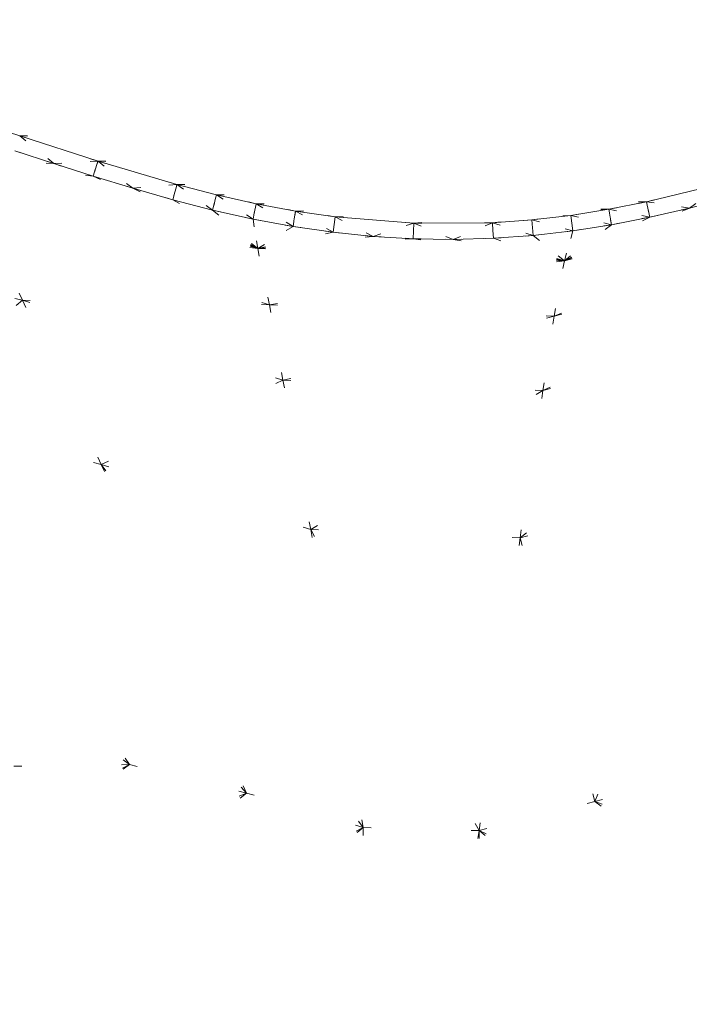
# Model space of a CAD drawing. Header units: millimetres. Extents: x 1700 to 4670, y 990 to 3874.
# Tile 70 of 110: x 3218 to 3226, y 1838 to 1850. Entities that reach past the tile are written whole.
import ezdxf

# ---------------------------------------------------------------- set-up
doc = ezdxf.new("R2010")
doc.units = ezdxf.units.MM
doc.linetypes.add('Wipeout_Contour', pattern=[1000, 0, -1000])
doc.layers.add('Nowe_320-W Umeblowanie', color=252, linetype='Continuous')
doc.layers.add('Nowe_320-W Umeblowanie_Nr_pióra__2', color=252, linetype='Continuous', lineweight=13)

msp = doc.modelspace()

# ---------------------------------------------------------------- linework, layer by layer
at = {"layer": 'Nowe_320-W Umeblowanie', "color": 252, "linetype": 'Wipeout_Contour', "lineweight": 0, "ltscale": 46156.94489}
msp.add_line((3215.871, 1849.247), (3245.409, 1858.407), dxfattribs=at)
at = {"layer": 'Nowe_320-W Umeblowanie', "color": 252, "linetype": 'Wipeout_Contour', "lineweight": 0, "ltscale": 46282.620527}
for p, q in [((3245.409, 1858.407), (3215.871, 1849.247)), ((3215.871, 1849.247), (3230.829, 1849.176))]:
    msp.add_line(p, q, dxfattribs=at)
at = {"layer": 'Nowe_320-W Umeblowanie', "color": 252, "linetype": 'Wipeout_Contour', "lineweight": 0, "ltscale": 46113.398592}
for p, q in [((3229.794, 1848.896), (3215.871, 1849.247)), ((3216.877, 1848.944), (3229.794, 1848.896))]:
    msp.add_line(p, q, dxfattribs=at)
at = {"layer": 'Nowe_320-W Umeblowanie', "color": 252, "linetype": 'Wipeout_Contour', "lineweight": 0, "ltscale": 46219.164766}
for p, q in [((3215.871, 1849.247), (3229.794, 1848.896)), ((3230.829, 1849.176), (3215.871, 1849.247))]:
    msp.add_line(p, q, dxfattribs=at)
at = {"layer": 'Nowe_320-W Umeblowanie', "color": 252, "linetype": 'Wipeout_Contour', "lineweight": 0, "ltscale": 46126.862375}
for p, q in [((3228.777, 1848.604), (3216.877, 1848.944)), ((3217.876, 1848.62), (3228.777, 1848.604))]:
    msp.add_line(p, q, dxfattribs=at)
at = {"layer": 'Nowe_320-W Umeblowanie', "color": 252, "linetype": 'Wipeout_Contour', "lineweight": 0, "ltscale": 46216.470586}
for p, q in [((3229.794, 1848.896), (3216.877, 1848.944)), ((3216.877, 1848.944), (3228.777, 1848.604))]:
    msp.add_line(p, q, dxfattribs=at)
at = {"layer": 'Nowe_320-W Umeblowanie', "color": 252, "linetype": 'Wipeout_Contour', "lineweight": 0, "ltscale": 46140.348592}
for p, q in [((3227.763, 1848.304), (3217.876, 1848.62)), ((3217.876, 1848.62), (3218.866, 1848.3)), ((3218.866, 1848.3), (3227.763, 1848.304))]:
    msp.add_line(p, q, dxfattribs=at)
at = {"layer": 'Nowe_320-W Umeblowanie', "color": 252, "linetype": 'Wipeout_Contour', "lineweight": 0, "ltscale": 46214.137812}
for p, q in [((3228.777, 1848.604), (3217.876, 1848.62)), ((3217.876, 1848.62), (3227.763, 1848.304))]:
    msp.add_line(p, q, dxfattribs=at)
at = {"layer": 'Nowe_320-W Umeblowanie', "color": 252, "linetype": 'Wipeout_Contour', "lineweight": 0, "ltscale": 61408.606958}
for p, q in [((3218.309, 1848.27), (3217.876, 1848.62)), ((3217.814, 1848.432), (3218.309, 1848.27))]:
    msp.add_line(p, q, dxfattribs=at)
at = {"layer": 'Nowe_320-W Umeblowanie', "color": 252, "linetype": 'Wipeout_Contour', "lineweight": 0, "ltscale": 46066.907114}
for p, q in [((3217.877, 1848.62), (3218.309, 1848.27)), ((3218.865, 1848.3), (3217.877, 1848.62)), ((3218.309, 1848.27), (3218.865, 1848.3))]:
    msp.add_line(p, q, dxfattribs=at)
at = {"layer": 'Nowe_320-W Umeblowanie', "color": 252, "linetype": 'Wipeout_Contour', "lineweight": 0, "ltscale": 46052.246472}
for p, q in [((3218.309, 1848.27), (3217.814, 1848.432)), ((3216.993, 1848.365), (3218.309, 1848.27))]:
    msp.add_line(p, q, dxfattribs=at)
at = {"layer": 'Nowe_320-W Umeblowanie', "color": 252, "linetype": 'Wipeout_Contour', "lineweight": 0, "ltscale": 46081.871936}
for p, q in [((3220.884, 1847.197), (3216.993, 1848.365)), ((3217.43, 1847.592), (3220.884, 1847.197))]:
    msp.add_line(p, q, dxfattribs=at)
at = {"layer": 'Nowe_320-W Umeblowanie', "color": 252, "linetype": 'Wipeout_Contour', "lineweight": 0, "ltscale": 46061.855607}
for p, q in [((3218.309, 1848.27), (3216.993, 1848.365)), ((3216.993, 1848.365), (3218.806, 1848.111)), ((3218.806, 1848.111), (3218.309, 1848.27))]:
    msp.add_line(p, q, dxfattribs=at)
at = {"layer": 'Nowe_320-W Umeblowanie', "color": 252, "linetype": 'Wipeout_Contour', "lineweight": 0, "ltscale": 46088.69169}
for p, q in [((3218.806, 1848.111), (3216.993, 1848.365)), ((3216.993, 1848.365), (3220.884, 1847.197)), ((3220.884, 1847.197), (3218.806, 1848.111))]:
    msp.add_line(p, q, dxfattribs=at)
at = {"layer": 'Nowe_320-W Umeblowanie', "color": 252, "linetype": 'Wipeout_Contour', "lineweight": 0, "ltscale": 61436.247963}
for p, q in [((3218.865, 1848.3), (3218.309, 1848.27)), ((3218.853, 1848.259), (3218.865, 1848.3)), ((3218.309, 1848.27), (3218.806, 1848.111)), ((3218.806, 1848.111), (3218.853, 1848.259))]:
    msp.add_line(p, q, dxfattribs=at)
at = {"layer": 'Nowe_320-W Umeblowanie', "color": 252, "linetype": 'Wipeout_Contour', "lineweight": 0, "ltscale": 61447.427682}
for p, q in [((3218.866, 1848.3), (3218.853, 1848.259)), ((3219.307, 1847.958), (3218.866, 1848.3)), ((3218.853, 1848.259), (3218.806, 1848.111)), ((3218.806, 1848.111), (3219.307, 1847.958))]:
    msp.add_line(p, q, dxfattribs=at)
at = {"layer": 'Nowe_320-W Umeblowanie', "color": 252, "linetype": 'Wipeout_Contour', "lineweight": 0, "ltscale": 46211.962595}
for p, q in [((3227.763, 1848.304), (3218.866, 1848.3)), ((3218.866, 1848.3), (3226.785, 1848.028))]:
    msp.add_line(p, q, dxfattribs=at)
at = {"layer": 'Nowe_320-W Umeblowanie', "color": 252, "linetype": 'Wipeout_Contour', "lineweight": 0, "ltscale": 46153.714323}
for p, q in [((3218.866, 1848.3), (3219.863, 1848.005)), ((3226.785, 1848.028), (3218.866, 1848.3)), ((3219.863, 1848.005), (3226.785, 1848.028))]:
    msp.add_line(p, q, dxfattribs=at)
at = {"layer": 'Nowe_320-W Umeblowanie', "color": 252, "linetype": 'Wipeout_Contour', "lineweight": 0, "ltscale": 46095.856962}
for p, q in [((3219.862, 1848.005), (3218.866, 1848.3)), ((3218.866, 1848.3), (3219.307, 1847.958)), ((3219.307, 1847.958), (3219.862, 1848.005))]:
    msp.add_line(p, q, dxfattribs=at)
at = {"layer": 'Nowe_320-W Umeblowanie', "color": 252, "linetype": 'Wipeout_Contour', "lineweight": 0, "ltscale": 46109.326795}
for p, q in [((3219.307, 1847.958), (3218.806, 1848.111)), ((3218.806, 1848.111), (3220.884, 1847.197)), ((3220.884, 1847.197), (3219.307, 1847.958))]:
    msp.add_line(p, q, dxfattribs=at)
at = {"layer": 'Nowe_320-W Umeblowanie', "color": 252, "linetype": 'Wipeout_Contour', "lineweight": 0, "ltscale": 61474.857855}
for p, q in [((3219.862, 1848.005), (3219.307, 1847.958)), ((3219.307, 1847.958), (3219.811, 1847.814)), ((3219.811, 1847.814), (3219.852, 1847.963)), ((3219.852, 1847.963), (3219.862, 1848.005))]:
    msp.add_line(p, q, dxfattribs=at)
at = {"layer": 'Nowe_320-W Umeblowanie', "color": 252, "linetype": 'Wipeout_Contour', "lineweight": 0, "ltscale": 46118.941397}
for p, q in [((3219.811, 1847.814), (3219.307, 1847.958)), ((3219.307, 1847.958), (3220.884, 1847.197)), ((3220.884, 1847.197), (3219.811, 1847.814))]:
    msp.add_line(p, q, dxfattribs=at)
at = {"layer": 'Nowe_320-W Umeblowanie', "color": 252, "linetype": 'Wipeout_Contour', "lineweight": 0, "ltscale": 61485.900557}
for p, q in [((3219.852, 1847.963), (3219.811, 1847.814)), ((3219.863, 1848.005), (3219.852, 1847.963)), ((3220.315, 1847.683), (3219.863, 1848.005)), ((3219.811, 1847.814), (3220.315, 1847.683))]:
    msp.add_line(p, q, dxfattribs=at)
at = {"layer": 'Nowe_320-W Umeblowanie', "color": 252, "linetype": 'Wipeout_Contour', "lineweight": 0, "ltscale": 46209.622796}
for p, q in [((3226.785, 1848.028), (3219.863, 1848.005)), ((3219.863, 1848.005), (3225.797, 1847.787)), ((3225.797, 1847.787), (3226.785, 1848.028))]:
    msp.add_line(p, q, dxfattribs=at)
at = {"layer": 'Nowe_320-W Umeblowanie', "color": 252, "linetype": 'Wipeout_Contour', "lineweight": 0, "ltscale": 46161.664787}
for p, q in [((3219.863, 1848.005), (3220.362, 1847.876)), ((3225.797, 1847.787), (3219.863, 1848.005)), ((3220.362, 1847.876), (3225.797, 1847.787))]:
    msp.add_line(p, q, dxfattribs=at)
at = {"layer": 'Nowe_320-W Umeblowanie', "color": 252, "linetype": 'Wipeout_Contour', "lineweight": 0, "ltscale": 61493.298936}
for p, q in [((3220.362, 1847.876), (3219.864, 1848.005)), ((3219.864, 1848.005), (3220.315, 1847.683)), ((3220.315, 1847.683), (3220.352, 1847.833)), ((3220.352, 1847.833), (3220.362, 1847.876))]:
    msp.add_line(p, q, dxfattribs=at)
at = {"layer": 'Nowe_320-W Umeblowanie', "color": 252, "linetype": 'Wipeout_Contour', "lineweight": 0, "ltscale": 46269.062817}
for p, q in [((3224.631, 1846.342), (3228.631, 1848.021)), ((3228.631, 1848.021), (3224.76, 1847.043)), ((3224.76, 1847.043), (3224.631, 1846.342))]:
    msp.add_line(p, q, dxfattribs=at)
at = {"layer": 'Nowe_320-W Umeblowanie', "color": 252, "linetype": 'Wipeout_Contour', "lineweight": 0, "ltscale": 46293.746054}
for p, q in [((3228.631, 1848.021), (3224.631, 1846.342)), ((3224.631, 1846.342), (3228.22, 1847.269))]:
    msp.add_line(p, q, dxfattribs=at)
at = {"layer": 'Nowe_320-W Umeblowanie', "color": 252, "linetype": 'Wipeout_Contour', "lineweight": 0, "ltscale": 46276.114811}
for p, q in [((3224.76, 1847.043), (3228.631, 1848.021)), ((3226.836, 1847.837), (3224.76, 1847.043))]:
    msp.add_line(p, q, dxfattribs=at)
at = {"layer": 'Nowe_320-W Umeblowanie', "color": 252, "linetype": 'Wipeout_Contour', "lineweight": 0, "ltscale": 46262.383672}
for p, q in [((3226.784, 1848.028), (3225.798, 1847.788)), ((3226.34, 1847.709), (3226.784, 1848.028)), ((3225.798, 1847.788), (3226.34, 1847.709))]:
    msp.add_line(p, q, dxfattribs=at)
at = {"layer": 'Nowe_320-W Umeblowanie', "color": 252, "linetype": 'Wipeout_Contour', "lineweight": 0, "ltscale": 61692.853336}
for p, q in [((3226.784, 1848.028), (3226.34, 1847.709)), ((3226.34, 1847.709), (3226.836, 1847.837))]:
    msp.add_line(p, q, dxfattribs=at)
at = {"layer": 'Nowe_320-W Umeblowanie', "color": 252, "linetype": 'Wipeout_Contour', "lineweight": 0, "ltscale": 46128.391518}
for p, q in [((3219.811, 1847.814), (3220.884, 1847.197)), ((3220.315, 1847.683), (3219.811, 1847.814)), ((3220.884, 1847.197), (3220.315, 1847.683))]:
    msp.add_line(p, q, dxfattribs=at)
at = {"layer": 'Nowe_320-W Umeblowanie', "color": 252, "linetype": 'Wipeout_Contour', "lineweight": 0, "ltscale": 61504.732216}
for p, q in [((3220.352, 1847.833), (3220.315, 1847.683)), ((3220.362, 1847.876), (3220.352, 1847.833)), ((3220.825, 1847.569), (3220.362, 1847.876)), ((3220.315, 1847.683), (3220.825, 1847.569))]:
    msp.add_line(p, q, dxfattribs=at)
at = {"layer": 'Nowe_320-W Umeblowanie', "color": 252, "linetype": 'Wipeout_Contour', "lineweight": 0, "ltscale": 46171.073816}
for p, q in [((3220.362, 1847.876), (3220.865, 1847.763)), ((3225.797, 1847.787), (3220.362, 1847.876)), ((3220.865, 1847.763), (3225.797, 1847.787))]:
    msp.add_line(p, q, dxfattribs=at)
at = {"layer": 'Nowe_320-W Umeblowanie', "color": 252, "linetype": 'Wipeout_Contour', "lineweight": 0, "ltscale": 61511.843397}
for p, q in [((3220.865, 1847.763), (3220.363, 1847.876)), ((3220.363, 1847.876), (3220.825, 1847.569)), ((3220.825, 1847.569), (3220.856, 1847.72)), ((3220.856, 1847.72), (3220.865, 1847.763))]:
    msp.add_line(p, q, dxfattribs=at)
at = {"layer": 'Nowe_320-W Umeblowanie', "color": 252, "linetype": 'Wipeout_Contour', "lineweight": 0, "ltscale": 46179.757375}
for p, q in [((3225.797, 1847.787), (3220.865, 1847.763)), ((3221.363, 1847.671), (3225.797, 1847.787)), ((3220.865, 1847.763), (3221.363, 1847.671))]:
    msp.add_line(p, q, dxfattribs=at)
at = {"layer": 'Nowe_320-W Umeblowanie', "color": 252, "linetype": 'Wipeout_Contour', "lineweight": 0, "ltscale": 46214.525882}
for p, q in [((3225.797, 1847.787), (3221.363, 1847.671)), ((3225.321, 1847.693), (3225.797, 1847.787)), ((3221.363, 1847.671), (3225.321, 1847.693))]:
    msp.add_line(p, q, dxfattribs=at)
at = {"layer": 'Nowe_320-W Umeblowanie', "color": 252, "linetype": 'Wipeout_Contour', "lineweight": 0, "ltscale": 46260.087698}
for p, q in [((3224.76, 1847.043), (3226.836, 1847.837)), ((3226.34, 1847.709), (3224.76, 1847.043))]:
    msp.add_line(p, q, dxfattribs=at)
at = {"layer": 'Nowe_320-W Umeblowanie', "color": 252, "linetype": 'Wipeout_Contour', "lineweight": 0, "ltscale": 61666.480166}
for p, q in [((3225.797, 1847.787), (3225.322, 1847.693)), ((3225.807, 1847.744), (3225.797, 1847.787)), ((3225.322, 1847.693), (3225.839, 1847.594)), ((3225.839, 1847.594), (3225.807, 1847.744))]:
    msp.add_line(p, q, dxfattribs=at)
at = {"layer": 'Nowe_320-W Umeblowanie', "color": 252, "linetype": 'Wipeout_Contour', "lineweight": 0, "ltscale": 61675.597903}
for p, q in [((3225.797, 1847.787), (3225.807, 1847.744)), ((3226.34, 1847.709), (3225.797, 1847.787)), ((3225.807, 1847.744), (3225.839, 1847.594)), ((3225.839, 1847.594), (3226.34, 1847.709))]:
    msp.add_line(p, q, dxfattribs=at)
at = {"layer": 'Nowe_320-W Umeblowanie', "color": 252, "linetype": 'Wipeout_Contour', "lineweight": 0, "ltscale": 46137.486133}
for p, q in [((3220.315, 1847.683), (3220.884, 1847.197)), ((3220.825, 1847.569), (3220.315, 1847.683)), ((3220.884, 1847.197), (3220.825, 1847.569))]:
    msp.add_line(p, q, dxfattribs=at)
at = {"layer": 'Nowe_320-W Umeblowanie', "color": 252, "linetype": 'Wipeout_Contour', "lineweight": 0, "ltscale": 61523.209595}
for p, q in [((3220.856, 1847.72), (3220.825, 1847.569)), ((3220.865, 1847.763), (3220.856, 1847.72)), ((3221.331, 1847.476), (3220.865, 1847.763)), ((3220.825, 1847.569), (3221.331, 1847.476))]:
    msp.add_line(p, q, dxfattribs=at)
at = {"layer": 'Nowe_320-W Umeblowanie', "color": 252, "linetype": 'Wipeout_Contour', "lineweight": 0, "ltscale": 61529.792883}
for p, q in [((3221.363, 1847.671), (3220.866, 1847.763)), ((3220.866, 1847.763), (3221.331, 1847.476)), ((3221.356, 1847.627), (3221.363, 1847.671)), ((3221.331, 1847.476), (3221.356, 1847.627))]:
    msp.add_line(p, q, dxfattribs=at)
at = {"layer": 'Nowe_320-W Umeblowanie', "color": 252, "linetype": 'Wipeout_Contour', "lineweight": 0, "ltscale": 61541.77143}
for p, q in [((3221.363, 1847.671), (3221.341, 1847.537)), ((3221.84, 1847.402), (3221.363, 1847.671)), ((3221.341, 1847.537), (3221.331, 1847.476)), ((3221.331, 1847.476), (3221.84, 1847.402))]:
    msp.add_line(p, q, dxfattribs=at)
at = {"layer": 'Nowe_320-W Umeblowanie', "color": 252, "linetype": 'Wipeout_Contour', "lineweight": 0, "ltscale": 46185.428567}
for p, q in [((3225.321, 1847.693), (3221.363, 1847.671)), ((3221.363, 1847.671), (3221.864, 1847.599)), ((3221.864, 1847.599), (3225.321, 1847.693))]:
    msp.add_line(p, q, dxfattribs=at)
at = {"layer": 'Nowe_320-W Umeblowanie', "color": 252, "linetype": 'Wipeout_Contour', "lineweight": 0, "ltscale": 46159.641017}
for p, q in [((3221.364, 1847.671), (3221.84, 1847.402)), ((3221.864, 1847.599), (3221.364, 1847.671)), ((3221.84, 1847.402), (3221.864, 1847.599))]:
    msp.add_line(p, q, dxfattribs=at)
at = {"layer": 'Nowe_320-W Umeblowanie', "color": 252, "linetype": 'Wipeout_Contour', "lineweight": 0, "ltscale": 46198.042645}
for p, q in [((3225.321, 1847.693), (3221.864, 1847.599)), ((3222.857, 1847.518), (3225.321, 1847.693)), ((3221.864, 1847.599), (3222.857, 1847.518))]:
    msp.add_line(p, q, dxfattribs=at)
at = {"layer": 'Nowe_320-W Umeblowanie', "color": 252, "linetype": 'Wipeout_Contour', "lineweight": 0, "ltscale": 46220.566295}
for p, q in [((3225.321, 1847.693), (3222.857, 1847.518)), ((3224.841, 1847.616), (3225.321, 1847.693)), ((3222.857, 1847.518), (3224.841, 1847.616))]:
    msp.add_line(p, q, dxfattribs=at)
at = {"layer": 'Nowe_320-W Umeblowanie', "color": 252, "linetype": 'Wipeout_Contour', "lineweight": 0, "ltscale": 46253.944502}
for p, q in [((3224.76, 1847.043), (3226.34, 1847.709)), ((3226.34, 1847.709), (3225.839, 1847.594)), ((3225.839, 1847.594), (3224.76, 1847.043))]:
    msp.add_line(p, q, dxfattribs=at)
at = {"layer": 'Nowe_320-W Umeblowanie', "color": 252, "linetype": 'Wipeout_Contour', "lineweight": 0, "ltscale": 61653.807616}
for p, q in [((3225.321, 1847.693), (3224.842, 1847.616)), ((3225.329, 1847.649), (3225.321, 1847.693)), ((3224.842, 1847.616), (3225.356, 1847.498)), ((3225.356, 1847.498), (3225.329, 1847.649))]:
    msp.add_line(p, q, dxfattribs=at)
at = {"layer": 'Nowe_320-W Umeblowanie', "color": 252, "linetype": 'Wipeout_Contour', "lineweight": 0, "ltscale": 61664.109651}
for p, q in [((3225.321, 1847.693), (3225.345, 1847.56)), ((3225.839, 1847.594), (3225.321, 1847.693)), ((3225.345, 1847.56), (3225.356, 1847.498)), ((3225.356, 1847.498), (3225.839, 1847.594))]:
    msp.add_line(p, q, dxfattribs=at)
at = {"layer": 'Nowe_320-W Umeblowanie', "color": 252, "linetype": 'Wipeout_Contour', "lineweight": 0, "ltscale": 46049.98826}
for p, q in [((3217.91, 1846.543), (3217.43, 1847.592)), ((3214.59, 1847.346), (3217.91, 1846.543))]:
    msp.add_line(p, q, dxfattribs=at)
at = {"layer": 'Nowe_320-W Umeblowanie', "color": 252, "linetype": 'Wipeout_Contour', "lineweight": 0, "ltscale": 46106.320929}
for p, q in [((3217.43, 1847.592), (3217.91, 1846.543)), ((3221.034, 1846.487), (3217.43, 1847.592)), ((3217.91, 1846.543), (3221.034, 1846.487))]:
    msp.add_line(p, q, dxfattribs=at)
at = {"layer": 'Nowe_320-W Umeblowanie', "color": 252, "linetype": 'Wipeout_Contour', "lineweight": 0, "ltscale": 46124.201606}
for p, q in [((3220.884, 1847.197), (3217.43, 1847.592)), ((3217.43, 1847.592), (3221.034, 1846.487)), ((3221.034, 1846.487), (3220.884, 1847.197))]:
    msp.add_line(p, q, dxfattribs=at)
at = {"layer": 'Nowe_320-W Umeblowanie', "color": 252, "linetype": 'Wipeout_Contour', "lineweight": 0, "ltscale": 46147.283672}
for p, q in [((3221.331, 1847.476), (3220.825, 1847.569)), ((3220.825, 1847.569), (3220.884, 1847.197)), ((3220.884, 1847.197), (3221.331, 1847.476))]:
    msp.add_line(p, q, dxfattribs=at)
at = {"layer": 'Nowe_320-W Umeblowanie', "color": 252, "linetype": 'Wipeout_Contour', "lineweight": 0, "ltscale": 46170.289847}
for p, q in [((3221.864, 1847.599), (3221.84, 1847.402)), ((3222.344, 1847.351), (3221.864, 1847.599)), ((3221.84, 1847.402), (3222.344, 1847.351))]:
    msp.add_line(p, q, dxfattribs=at)
at = {"layer": 'Nowe_320-W Umeblowanie', "color": 252, "linetype": 'Wipeout_Contour', "lineweight": 0, "ltscale": 46176.810307}
for p, q in [((3222.856, 1847.518), (3221.864, 1847.599)), ((3221.864, 1847.599), (3222.344, 1847.351)), ((3222.344, 1847.351), (3222.856, 1847.518))]:
    msp.add_line(p, q, dxfattribs=at)
at = {"layer": 'Nowe_320-W Umeblowanie', "color": 252, "linetype": 'Wipeout_Contour', "lineweight": 0, "ltscale": 46210.801181}
for p, q in [((3224.841, 1847.616), (3222.857, 1847.518)), ((3223.853, 1847.523), (3224.841, 1847.616)), ((3222.857, 1847.518), (3223.853, 1847.523))]:
    msp.add_line(p, q, dxfattribs=at)
at = {"layer": 'Nowe_320-W Umeblowanie', "color": 252, "linetype": 'Wipeout_Contour', "lineweight": 0, "ltscale": 46221.909328}
for p, q in [((3224.841, 1847.616), (3223.853, 1847.523)), ((3223.853, 1847.523), (3224.348, 1847.559)), ((3224.348, 1847.559), (3224.841, 1847.616))]:
    msp.add_line(p, q, dxfattribs=at)
at = {"layer": 'Nowe_320-W Umeblowanie', "color": 252, "linetype": 'Wipeout_Contour', "lineweight": 0, "ltscale": 46219.198126}
for p, q in [((3224.348, 1847.559), (3223.854, 1847.523)), ((3224.367, 1847.362), (3224.348, 1847.559)), ((3223.854, 1847.523), (3224.367, 1847.362))]:
    msp.add_line(p, q, dxfattribs=at)
at = {"layer": 'Nowe_320-W Umeblowanie', "color": 252, "linetype": 'Wipeout_Contour', "lineweight": 0, "ltscale": 46228.776729}
for p, q in [((3224.348, 1847.559), (3224.367, 1847.362)), ((3224.869, 1847.42), (3224.348, 1847.559)), ((3224.367, 1847.362), (3224.869, 1847.42))]:
    msp.add_line(p, q, dxfattribs=at)
at = {"layer": 'Nowe_320-W Umeblowanie', "color": 252, "linetype": 'Wipeout_Contour', "lineweight": 0, "ltscale": 46229.894087}
for p, q in [((3224.841, 1847.616), (3224.349, 1847.559)), ((3224.349, 1847.559), (3224.869, 1847.42)), ((3224.869, 1847.42), (3224.841, 1847.616))]:
    msp.add_line(p, q, dxfattribs=at)
at = {"layer": 'Nowe_320-W Umeblowanie', "color": 252, "linetype": 'Wipeout_Contour', "lineweight": 0, "ltscale": 46247.740749}
for p, q in [((3224.76, 1847.043), (3225.839, 1847.594)), ((3225.839, 1847.594), (3225.356, 1847.498)), ((3225.356, 1847.498), (3224.76, 1847.043))]:
    msp.add_line(p, q, dxfattribs=at)
at = {"layer": 'Nowe_320-W Umeblowanie', "color": 252, "linetype": 'Wipeout_Contour', "lineweight": 0, "ltscale": 46238.981235}
for p, q in [((3224.841, 1847.616), (3224.869, 1847.42)), ((3225.356, 1847.498), (3224.841, 1847.616)), ((3224.869, 1847.42), (3225.356, 1847.498))]:
    msp.add_line(p, q, dxfattribs=at)
at = {"layer": 'Nowe_320-W Umeblowanie', "color": 252, "linetype": 'Wipeout_Contour', "lineweight": 0, "ltscale": 46155.934177}
for p, q in [((3221.331, 1847.476), (3220.884, 1847.197)), ((3221.84, 1847.402), (3221.331, 1847.476)), ((3220.884, 1847.197), (3221.84, 1847.402))]:
    msp.add_line(p, q, dxfattribs=at)
at = {"layer": 'Nowe_320-W Umeblowanie', "color": 252, "linetype": 'Wipeout_Contour', "lineweight": 0, "ltscale": 46186.142194}
for p, q in [((3222.856, 1847.518), (3222.344, 1847.351)), ((3222.849, 1847.321), (3222.856, 1847.518)), ((3222.344, 1847.351), (3222.849, 1847.321))]:
    msp.add_line(p, q, dxfattribs=at)
at = {"layer": 'Nowe_320-W Umeblowanie', "color": 252, "linetype": 'Wipeout_Contour', "lineweight": 0, "ltscale": 46195.068319}
for p, q in [((3222.857, 1847.518), (3222.849, 1847.321)), ((3223.356, 1847.312), (3222.857, 1847.518)), ((3222.849, 1847.321), (3223.356, 1847.312))]:
    msp.add_line(p, q, dxfattribs=at)
at = {"layer": 'Nowe_320-W Umeblowanie', "color": 252, "linetype": 'Wipeout_Contour', "lineweight": 0, "ltscale": 46200.60826}
for p, q in [((3223.852, 1847.523), (3222.857, 1847.518)), ((3222.857, 1847.518), (3223.356, 1847.312)), ((3223.356, 1847.312), (3223.852, 1847.523))]:
    msp.add_line(p, q, dxfattribs=at)
at = {"layer": 'Nowe_320-W Umeblowanie', "color": 252, "linetype": 'Wipeout_Contour', "lineweight": 0, "ltscale": 46209.826626}
for p, q in [((3223.852, 1847.523), (3223.356, 1847.312)), ((3223.863, 1847.326), (3223.852, 1847.523)), ((3223.356, 1847.312), (3223.863, 1847.326))]:
    msp.add_line(p, q, dxfattribs=at)
at = {"layer": 'Nowe_320-W Umeblowanie', "color": 252, "linetype": 'Wipeout_Contour', "lineweight": 0, "ltscale": 46218.031689}
for p, q in [((3223.853, 1847.523), (3223.863, 1847.326)), ((3224.367, 1847.362), (3223.853, 1847.523)), ((3223.863, 1847.326), (3224.367, 1847.362))]:
    msp.add_line(p, q, dxfattribs=at)
at = {"layer": 'Nowe_320-W Umeblowanie', "color": 252, "linetype": 'Wipeout_Contour', "lineweight": 0, "ltscale": 46234.29668}
for p, q in [((3224.869, 1847.42), (3224.367, 1847.362)), ((3224.76, 1847.043), (3224.869, 1847.42)), ((3224.367, 1847.362), (3224.76, 1847.043))]:
    msp.add_line(p, q, dxfattribs=at)
at = {"layer": 'Nowe_320-W Umeblowanie', "color": 252, "linetype": 'Wipeout_Contour', "lineweight": 0, "ltscale": 46241.590278}
for p, q in [((3224.76, 1847.043), (3225.356, 1847.498)), ((3224.869, 1847.42), (3224.76, 1847.043)), ((3225.356, 1847.498), (3224.869, 1847.42))]:
    msp.add_line(p, q, dxfattribs=at)
at = {"layer": 'Nowe_320-W Umeblowanie', "color": 252, "linetype": 'Wipeout_Contour', "lineweight": 0, "ltscale": 46056.737822}
for p, q in [((3217.91, 1846.543), (3214.59, 1847.346)), ((3216.234, 1845.123), (3217.91, 1846.543))]:
    msp.add_line(p, q, dxfattribs=at)
at = {"layer": 'Nowe_320-W Umeblowanie', "color": 252, "linetype": 'Wipeout_Contour', "lineweight": 0, "ltscale": 46164.419445}
for p, q in [((3221.84, 1847.402), (3220.884, 1847.197)), ((3220.884, 1847.197), (3222.344, 1847.351)), ((3222.344, 1847.351), (3221.84, 1847.402))]:
    msp.add_line(p, q, dxfattribs=at)
at = {"layer": 'Nowe_320-W Umeblowanie', "color": 252, "linetype": 'Wipeout_Contour', "lineweight": 0, "ltscale": 46172.66082}
for p, q in [((3222.344, 1847.351), (3220.884, 1847.197)), ((3220.884, 1847.197), (3222.849, 1847.321)), ((3222.849, 1847.321), (3222.344, 1847.351))]:
    msp.add_line(p, q, dxfattribs=at)
at = {"layer": 'Nowe_320-W Umeblowanie', "color": 252, "linetype": 'Wipeout_Contour', "lineweight": 0, "ltscale": 46193.687509}
for p, q in [((3222.849, 1847.321), (3220.884, 1847.197)), ((3224.76, 1847.043), (3222.849, 1847.321)), ((3220.884, 1847.197), (3224.76, 1847.043))]:
    msp.add_line(p, q, dxfattribs=at)
at = {"layer": 'Nowe_320-W Umeblowanie', "color": 252, "linetype": 'Wipeout_Contour', "lineweight": 0, "ltscale": 46212.050944}
for p, q in [((3222.849, 1847.321), (3224.76, 1847.043)), ((3223.356, 1847.312), (3222.849, 1847.321)), ((3224.76, 1847.043), (3223.356, 1847.312))]:
    msp.add_line(p, q, dxfattribs=at)
at = {"layer": 'Nowe_320-W Umeblowanie', "color": 252, "linetype": 'Wipeout_Contour', "lineweight": 0, "ltscale": 46219.817171}
for p, q in [((3223.863, 1847.326), (3223.356, 1847.312)), ((3223.356, 1847.312), (3224.76, 1847.043)), ((3224.76, 1847.043), (3223.863, 1847.326))]:
    msp.add_line(p, q, dxfattribs=at)
at = {"layer": 'Nowe_320-W Umeblowanie', "color": 252, "linetype": 'Wipeout_Contour', "lineweight": 0, "ltscale": 46227.230971}
for p, q in [((3224.367, 1847.362), (3223.863, 1847.326)), ((3223.863, 1847.326), (3224.76, 1847.043)), ((3224.76, 1847.043), (3224.367, 1847.362))]:
    msp.add_line(p, q, dxfattribs=at)
at = {"layer": 'Nowe_320-W Umeblowanie', "color": 252, "linetype": 'Wipeout_Contour', "lineweight": 0, "ltscale": 46185.104865}
for p, q in [((3220.884, 1847.197), (3221.034, 1846.487)), ((3224.76, 1847.043), (3220.884, 1847.197)), ((3221.034, 1846.487), (3224.76, 1847.043))]:
    msp.add_line(p, q, dxfattribs=at)
at = {"layer": 'Nowe_320-W Umeblowanie', "color": 252, "linetype": 'Wipeout_Contour', "lineweight": 0, "ltscale": 46278.808444}
for p, q in [((3224.49, 1845.403), (3228.22, 1847.269)), ((3228.22, 1847.269), (3224.631, 1846.342)), ((3224.631, 1846.342), (3224.49, 1845.403))]:
    msp.add_line(p, q, dxfattribs=at)
at = {"layer": 'Nowe_320-W Umeblowanie', "color": 252, "linetype": 'Wipeout_Contour', "lineweight": 0, "ltscale": 46303.131654}
for p, q in [((3228.22, 1847.269), (3224.49, 1845.403)), ((3224.49, 1845.403), (3227.77, 1846.249))]:
    msp.add_line(p, q, dxfattribs=at)
at = {"layer": 'Nowe_320-W Umeblowanie', "color": 252, "linetype": 'Wipeout_Contour', "lineweight": 0, "ltscale": 46219.199526}
for p, q in [((3224.76, 1847.043), (3221.034, 1846.487)), ((3224.631, 1846.342), (3224.76, 1847.043)), ((3221.034, 1846.487), (3224.631, 1846.342))]:
    msp.add_line(p, q, dxfattribs=at)
at = {"layer": 'Nowe_320-W Umeblowanie', "color": 252, "linetype": 'Wipeout_Contour', "lineweight": 0, "ltscale": 46108.44891}
for p, q in [((3217.91, 1846.543), (3216.234, 1845.123)), ((3218.906, 1844.471), (3217.91, 1846.543)), ((3216.234, 1845.123), (3218.906, 1844.471))]:
    msp.add_line(p, q, dxfattribs=at)
at = {"layer": 'Nowe_320-W Umeblowanie', "color": 252, "linetype": 'Wipeout_Contour', "lineweight": 0, "ltscale": 46144.430072}
for p, q in [((3221.204, 1845.534), (3217.91, 1846.543)), ((3217.91, 1846.543), (3218.906, 1844.471)), ((3218.906, 1844.471), (3221.204, 1845.534))]:
    msp.add_line(p, q, dxfattribs=at)
at = {"layer": 'Nowe_320-W Umeblowanie', "color": 252, "linetype": 'Wipeout_Contour', "lineweight": 0, "ltscale": 46147.369424}
for p, q in [((3221.034, 1846.487), (3217.91, 1846.543)), ((3217.91, 1846.543), (3221.204, 1845.534)), ((3221.204, 1845.534), (3221.034, 1846.487))]:
    msp.add_line(p, q, dxfattribs=at)
at = {"layer": 'Nowe_320-W Umeblowanie', "color": 252, "linetype": 'Wipeout_Contour', "lineweight": 0, "ltscale": 46201.473768}
for p, q in [((3224.631, 1846.342), (3221.034, 1846.487)), ((3221.034, 1846.487), (3221.204, 1845.534)), ((3221.204, 1845.534), (3224.631, 1846.342))]:
    msp.add_line(p, q, dxfattribs=at)
at = {"layer": 'Nowe_320-W Umeblowanie', "color": 252, "linetype": 'Wipeout_Contour', "lineweight": 0, "ltscale": 46234.851242}
for p, q in [((3224.631, 1846.342), (3221.204, 1845.534)), ((3224.49, 1845.403), (3224.631, 1846.342)), ((3221.204, 1845.534), (3224.49, 1845.403))]:
    msp.add_line(p, q, dxfattribs=at)
at = {"layer": 'Nowe_320-W Umeblowanie', "color": 252, "linetype": 'Wipeout_Contour', "lineweight": 0, "ltscale": 46295.925521}
for p, q in [((3224.201, 1843.544), (3227.77, 1846.249)), ((3227.77, 1846.249), (3224.49, 1845.403)), ((3224.49, 1845.403), (3224.201, 1843.544))]:
    msp.add_line(p, q, dxfattribs=at)
at = {"layer": 'Nowe_320-W Umeblowanie', "color": 252, "linetype": 'Wipeout_Contour', "lineweight": 0, "ltscale": 46321.264932}
for p, q in [((3227.77, 1846.249), (3224.201, 1843.544)), ((3224.201, 1843.544), (3226.84, 1844.237))]:
    msp.add_line(p, q, dxfattribs=at)
at = {"layer": 'Nowe_320-W Umeblowanie', "color": 252, "linetype": 'Wipeout_Contour', "lineweight": 0, "ltscale": 46190.589619}
for p, q in [((3221.204, 1845.534), (3218.906, 1844.471)), ((3221.555, 1843.647), (3221.204, 1845.534)), ((3218.906, 1844.471), (3221.555, 1843.647))]:
    msp.add_line(p, q, dxfattribs=at)
at = {"layer": 'Nowe_320-W Umeblowanie', "color": 252, "linetype": 'Wipeout_Contour', "lineweight": 0, "ltscale": 46228.216025}
for p, q in [((3221.204, 1845.534), (3221.555, 1843.647)), ((3224.49, 1845.403), (3221.204, 1845.534)), ((3221.555, 1843.647), (3224.49, 1845.403))]:
    msp.add_line(p, q, dxfattribs=at)
at = {"layer": 'Nowe_320-W Umeblowanie', "color": 252, "linetype": 'Wipeout_Contour', "lineweight": 0, "ltscale": 46263.948419}
for p, q in [((3224.49, 1845.403), (3221.555, 1843.647)), ((3224.201, 1843.544), (3224.49, 1845.403)), ((3221.555, 1843.647), (3224.201, 1843.544))]:
    msp.add_line(p, q, dxfattribs=at)
at = {"layer": 'Nowe_320-W Umeblowanie', "color": 252, "linetype": 'Wipeout_Contour', "lineweight": 0, "ltscale": 46111.166571}
for p, q in [((3219.265, 1840.679), (3216.234, 1845.123)), ((3213.547, 1844.979), (3219.265, 1840.679))]:
    msp.add_line(p, q, dxfattribs=at)
at = {"layer": 'Nowe_320-W Umeblowanie', "color": 252, "linetype": 'Wipeout_Contour', "lineweight": 0, "ltscale": 46196.755596}
for p, q in [((3216.234, 1845.123), (3219.265, 1840.679)), ((3220.743, 1840.319), (3216.234, 1845.123)), ((3219.265, 1840.679), (3220.743, 1840.319))]:
    msp.add_line(p, q, dxfattribs=at)
at = {"layer": 'Nowe_320-W Umeblowanie', "color": 252, "linetype": 'Wipeout_Contour', "lineweight": 0, "ltscale": 46169.489354}
for p, q in [((3218.906, 1844.471), (3216.234, 1845.123)), ((3216.234, 1845.123), (3220.743, 1840.319)), ((3220.743, 1840.319), (3218.906, 1844.471))]:
    msp.add_line(p, q, dxfattribs=at)
at = {"layer": 'Nowe_320-W Umeblowanie', "color": 252, "linetype": 'Wipeout_Contour', "lineweight": 0, "ltscale": 46152.037555}
for p, q in [((3219.265, 1840.679), (3213.547, 1844.979)), ((3217.803, 1840.659), (3219.265, 1840.679))]:
    msp.add_line(p, q, dxfattribs=at)
at = {"layer": 'Nowe_320-W Umeblowanie', "color": 252, "linetype": 'Wipeout_Contour', "lineweight": 0, "ltscale": 46234.032775}
for p, q in [((3218.906, 1844.471), (3222.217, 1839.884)), ((3221.555, 1843.647), (3218.906, 1844.471)), ((3222.217, 1839.884), (3221.555, 1843.647))]:
    msp.add_line(p, q, dxfattribs=at)
at = {"layer": 'Nowe_320-W Umeblowanie', "color": 252, "linetype": 'Wipeout_Contour', "lineweight": 0, "ltscale": 46249.49567}
for p, q in [((3218.906, 1844.471), (3220.743, 1840.319)), ((3222.217, 1839.884), (3218.906, 1844.471)), ((3220.743, 1840.319), (3222.217, 1839.884))]:
    msp.add_line(p, q, dxfattribs=at)
at = {"layer": 'Nowe_320-W Umeblowanie', "color": 252, "linetype": 'Wipeout_Contour', "lineweight": 0, "ltscale": 46338.98792}
for p, q in [((3226.84, 1844.237), (3224.201, 1843.544)), ((3225.146, 1840.214), (3226.84, 1844.237)), ((3224.201, 1843.544), (3225.146, 1840.214))]:
    msp.add_line(p, q, dxfattribs=at)
at = {"layer": 'Nowe_320-W Umeblowanie', "color": 252, "linetype": 'Wipeout_Contour', "lineweight": 0, "ltscale": 46376.720268}
for p, q in [((3226.84, 1844.237), (3225.146, 1840.214)), ((3225.146, 1840.214), (3226.664, 1840.603))]:
    msp.add_line(p, q, dxfattribs=at)
at = {"layer": 'Nowe_320-W Umeblowanie', "color": 252, "linetype": 'Wipeout_Contour', "lineweight": 0, "ltscale": 46292.349684}
for p, q in [((3224.201, 1843.544), (3221.555, 1843.647)), ((3221.555, 1843.647), (3223.682, 1839.846)), ((3223.682, 1839.846), (3224.201, 1843.544))]:
    msp.add_line(p, q, dxfattribs=at)
at = {"layer": 'Nowe_320-W Umeblowanie', "color": 252, "linetype": 'Wipeout_Contour', "lineweight": 0, "ltscale": 46301.180311}
for p, q in [((3221.555, 1843.647), (3222.217, 1839.884)), ((3223.682, 1839.846), (3221.555, 1843.647)), ((3222.217, 1839.884), (3223.682, 1839.846))]:
    msp.add_line(p, q, dxfattribs=at)
at = {"layer": 'Nowe_320-W Umeblowanie', "color": 252, "linetype": 'Wipeout_Contour', "lineweight": 0, "ltscale": 46342.779924}
for p, q in [((3224.201, 1843.544), (3223.682, 1839.846)), ((3225.146, 1840.214), (3224.201, 1843.544)), ((3223.682, 1839.846), (3225.146, 1840.214))]:
    msp.add_line(p, q, dxfattribs=at)
at = {"layer": 'Nowe_320-W Umeblowanie', "color": 252, "linetype": 'Wipeout_Contour', "lineweight": 0, "ltscale": 46211.745674}
for p, q in [((3216.186, 1838.417), (3219.265, 1840.679)), ((3219.265, 1840.679), (3216.229, 1839.18))]:
    msp.add_line(p, q, dxfattribs=at)
at = {"layer": 'Nowe_320-W Umeblowanie', "color": 252, "linetype": 'Wipeout_Contour', "lineweight": 0, "ltscale": 46238.516053}
for p, q in [((3219.265, 1840.679), (3216.186, 1838.417)), ((3220.743, 1840.319), (3219.265, 1840.679)), ((3216.186, 1838.417), (3220.743, 1840.319))]:
    msp.add_line(p, q, dxfattribs=at)
at = {"layer": 'Nowe_320-W Umeblowanie', "color": 252, "linetype": 'Wipeout_Contour', "lineweight": 0, "ltscale": 46209.165966}
for p, q in [((3216.229, 1839.18), (3219.265, 1840.679)), ((3219.265, 1840.679), (3217.803, 1840.659))]:
    msp.add_line(p, q, dxfattribs=at)
at = {"layer": 'Nowe_320-W Umeblowanie', "color": 252, "linetype": 'Wipeout_Contour', "lineweight": 0, "ltscale": 46436.344505}
for p, q in [((3226.664, 1840.603), (3225.146, 1840.214)), ((3225.146, 1840.214), (3229.835, 1838.473))]:
    msp.add_line(p, q, dxfattribs=at)
at = {"layer": 'Nowe_320-W Umeblowanie', "color": 252, "linetype": 'Wipeout_Contour', "lineweight": 0, "ltscale": 46241.76357}
for p, q in [((3220.743, 1840.319), (3216.186, 1838.417)), ((3216.511, 1836.942), (3220.743, 1840.319))]:
    msp.add_line(p, q, dxfattribs=at)
at = {"layer": 'Nowe_320-W Umeblowanie', "color": 252, "linetype": 'Wipeout_Contour', "lineweight": 0, "ltscale": 46278.210201}
for p, q in [((3220.743, 1840.319), (3216.511, 1836.942)), ((3222.217, 1839.884), (3220.743, 1840.319)), ((3216.511, 1836.942), (3222.217, 1839.884))]:
    msp.add_line(p, q, dxfattribs=at)
at = {"layer": 'Nowe_320-W Umeblowanie', "color": 252, "linetype": 'Wipeout_Contour', "lineweight": 0, "ltscale": 46425.120061}
for p, q in [((3225.146, 1840.214), (3223.682, 1839.846)), ((3229.544, 1837.005), (3225.146, 1840.214)), ((3223.682, 1839.846), (3229.544, 1837.005))]:
    msp.add_line(p, q, dxfattribs=at)
at = {"layer": 'Nowe_320-W Umeblowanie', "color": 252, "linetype": 'Wipeout_Contour', "lineweight": 0, "ltscale": 46481.166664}
for p, q in [((3229.835, 1838.473), (3225.146, 1840.214)), ((3225.146, 1840.214), (3229.544, 1837.005))]:
    msp.add_line(p, q, dxfattribs=at)
at = {"layer": 'Nowe_320-W Umeblowanie', "color": 252, "linetype": 'Wipeout_Contour', "lineweight": 0, "ltscale": 46280.150005}
for p, q in [((3222.217, 1839.884), (3216.511, 1836.942)), ((3216.888, 1835.477), (3222.217, 1839.884))]:
    msp.add_line(p, q, dxfattribs=at)
at = {"layer": 'Nowe_320-W Umeblowanie', "color": 252, "linetype": 'Wipeout_Contour', "lineweight": 0, "ltscale": 247374.527838}
for p, q in [((3222.217, 1839.884), (3216.888, 1835.477)), ((3222.215, 1837.094), (3222.217, 1839.884))]:
    msp.add_line(p, q, dxfattribs=at)
at = {"layer": 'Nowe_320-W Umeblowanie', "color": 252, "linetype": 'Wipeout_Contour', "lineweight": 0, "ltscale": 108193.095324}
for p, q in [((3222.217, 1839.884), (3222.215, 1837.094)), ((3223.682, 1839.846), (3222.217, 1839.884)), ((3223.253, 1837.297), (3223.682, 1839.846))]:
    msp.add_line(p, q, dxfattribs=at)
at = {"layer": 'Nowe_320-W Umeblowanie', "color": 252, "linetype": 'Wipeout_Contour', "lineweight": 0, "ltscale": 61848.067437}
for p, q in [((3223.682, 1839.846), (3223.253, 1837.297)), ((3223.687, 1837.199), (3223.682, 1839.846))]:
    msp.add_line(p, q, dxfattribs=at)
at = {"layer": 'Nowe_320-W Umeblowanie', "color": 252, "linetype": 'Wipeout_Contour', "lineweight": 0, "ltscale": 46486.079498}
for p, q in [((3229.544, 1837.005), (3223.682, 1839.846)), ((3223.682, 1839.846), (3229.216, 1835.532))]:
    msp.add_line(p, q, dxfattribs=at)
at = {"layer": 'Nowe_320-W Umeblowanie', "color": 252, "linetype": 'Wipeout_Contour', "lineweight": 0, "ltscale": 278739.138113}
for p, q in [((3229.216, 1835.532), (3223.682, 1839.846)), ((3223.682, 1839.846), (3223.687, 1837.199))]:
    msp.add_line(p, q, dxfattribs=at)
at = {"layer": 'Nowe_320-W Umeblowanie_Nr_pióra__2', "color": 252, "linetype": 'Continuous', "lineweight": 13}
for p, q in [((3217.876, 1848.62), (3216.877, 1848.944)), ((3217.876, 1848.62), (3216.877, 1848.944)), ((3218.866, 1848.3), (3217.876, 1848.62)), ((3218.866, 1848.3), (3217.876, 1848.62)), ((3218.309, 1848.27), (3217.814, 1848.432)), ((3218.309, 1848.27), (3217.814, 1848.432)), ((3219.863, 1848.005), (3218.866, 1848.3)), ((3219.863, 1848.005), (3218.866, 1848.3)), ((3218.806, 1848.111), (3218.309, 1848.27)), ((3218.806, 1848.111), (3218.309, 1848.27)), ((3219.307, 1847.958), (3218.806, 1848.111)), ((3219.307, 1847.958), (3218.806, 1848.111)), ((3219.811, 1847.814), (3219.307, 1847.958)), ((3219.811, 1847.814), (3219.307, 1847.958)), ((3220.362, 1847.876), (3219.863, 1848.005)), ((3220.362, 1847.876), (3219.863, 1848.005)), ((3226.785, 1848.028), (3225.797, 1847.787)), ((3226.785, 1848.028), (3225.797, 1847.787)), ((3220.315, 1847.683), (3219.811, 1847.814)), ((3220.315, 1847.683), (3219.811, 1847.814)), ((3220.865, 1847.763), (3220.362, 1847.876)), ((3220.865, 1847.763), (3220.362, 1847.876)), ((3225.797, 1847.787), (3225.321, 1847.693)), ((3225.797, 1847.787), (3225.321, 1847.693)), ((3226.836, 1847.837), (3226.34, 1847.709)), ((3226.836, 1847.837), (3226.34, 1847.709)), ((3220.825, 1847.569), (3220.315, 1847.683)), ((3220.825, 1847.569), (3220.315, 1847.683)), ((3221.363, 1847.671), (3220.865, 1847.763)), ((3221.363, 1847.671), (3220.865, 1847.763)), ((3221.864, 1847.599), (3221.363, 1847.671)), ((3221.864, 1847.599), (3221.363, 1847.671)), ((3225.321, 1847.693), (3224.841, 1847.616)), ((3225.321, 1847.693), (3224.841, 1847.616)), ((3226.34, 1847.709), (3225.839, 1847.594)), ((3226.34, 1847.709), (3225.839, 1847.594)), ((3221.331, 1847.476), (3220.825, 1847.569)), ((3221.331, 1847.476), (3220.825, 1847.569)), ((3222.857, 1847.518), (3221.864, 1847.599)), ((3222.857, 1847.518), (3221.864, 1847.599)), ((3224.348, 1847.559), (3223.853, 1847.523)), ((3224.348, 1847.559), (3223.853, 1847.523)), ((3224.841, 1847.616), (3224.348, 1847.559)), ((3224.841, 1847.616), (3224.348, 1847.559)), ((3225.839, 1847.594), (3225.356, 1847.498)), ((3225.839, 1847.594), (3225.356, 1847.498)), ((3221.84, 1847.402), (3221.331, 1847.476)), ((3221.84, 1847.402), (3221.331, 1847.476)), ((3223.853, 1847.523), (3222.857, 1847.518)), ((3223.853, 1847.523), (3222.857, 1847.518)), ((3224.869, 1847.42), (3224.367, 1847.362)), ((3224.869, 1847.42), (3224.367, 1847.362)), ((3225.356, 1847.498), (3224.869, 1847.42)), ((3225.356, 1847.498), (3224.869, 1847.42)), ((3222.344, 1847.351), (3221.84, 1847.402)), ((3222.344, 1847.351), (3221.84, 1847.402)), ((3222.849, 1847.321), (3222.344, 1847.351)), ((3222.849, 1847.321), (3222.344, 1847.351)), ((3223.356, 1847.312), (3222.849, 1847.321)), ((3223.356, 1847.312), (3222.849, 1847.321)), ((3223.863, 1847.326), (3223.356, 1847.312)), ((3223.863, 1847.326), (3223.356, 1847.312)), ((3224.367, 1847.362), (3223.863, 1847.326)), ((3224.367, 1847.362), (3223.863, 1847.326))]:
    msp.add_line(p, q, dxfattribs=at)

doc.saveas('drawing.dxf')
